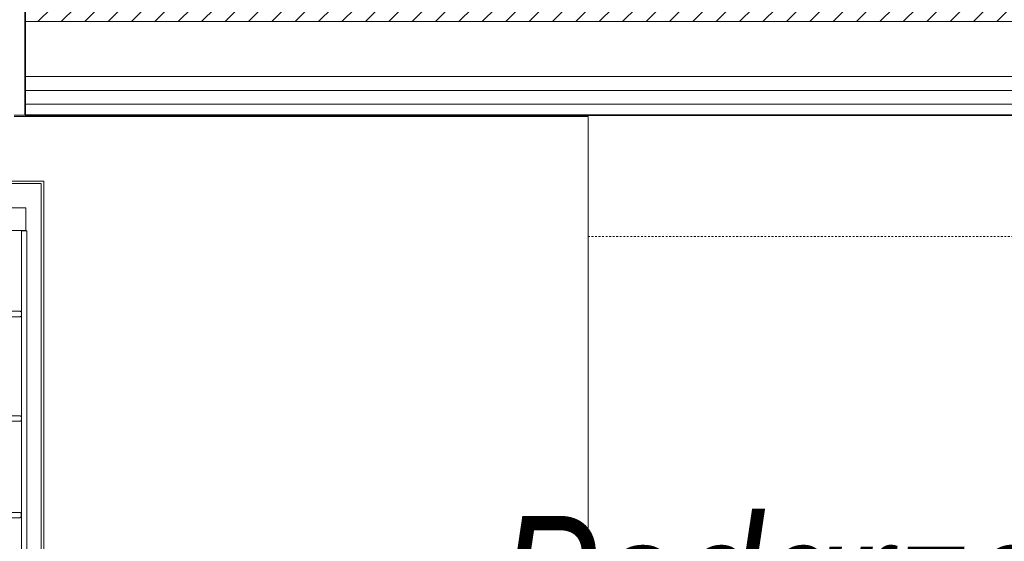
# Model space of a CAD drawing. Header units: millimetres. Extents: x -37728 to 44100, y 631619 to 691915.
# Tile 36 of 256: x -32100 to -31207, y 662571 to 663044. Entities that reach past the tile are written whole.
import ezdxf
from ezdxf import colors
from ezdxf.entities.mleader import LeaderData, LeaderLine
from ezdxf.lldxf.tags import DXFTag
from ezdxf.math import Vec2, Vec3

# ---------------------------------------------------------------- set-up
doc = ezdxf.new("R2010")
doc.units = ezdxf.units.MM
doc.linetypes.add('__FK_przerywana', pattern=[0.32004, 0.16002, -0.16002])
doc.layers.add('_XREF', color=7, linetype='Continuous')
doc.layers.add('IS_Opisy_działek_Wodociag', color=7, linetype='SOLID')
for name, color, linetype, lineweight in [('A-DETL-MBND', 252, 'Continuous', 5), ('A-GENM', 252, 'Continuous', 5), ('A-WALL', 252, 'Continuous', 35), ('A-WALL-PATT', 252, 'Continuous', 35), ('G-IMPT', 252, 'Continuous', 5), ('I-FURN', 252, 'Continuous', 5), ('Q-SPCQ', 252, 'Continuous', 5)]:
    doc.layers.add(name, color=color, linetype=linetype, lineweight=lineweight)
doc.styles.get("Standard").update_dxf_attribs({"font": 'arial.ttf'})
tags = doc.linetypes.add('SOLID', pattern=[10, 10, 0]).pattern_tags.tags
tags[6:7] = [DXFTag(74, 4), DXFTag(75, 0), DXFTag(340, '0'), DXFTag(46, 0.0), DXFTag(50, 0.0), DXFTag(44, 0.0), DXFTag(45, 0.0)]
tags[4:5] = [DXFTag(74, 4), DXFTag(75, 0), DXFTag(340, '0'), DXFTag(46, 0.0), DXFTag(50, 0.0), DXFTag(44, 0.0), DXFTag(45, 0.0)]

# ---------------------------------------------------------------- blocks, each defined once
blk = doc.blocks.new('Modele ogólne 2 - Modele ogólne 1-9019300-__-00_00 Przyziemie PB')
at = {"layer": 'A-GENM', "color": 252}
for p, q in [((63892.187, 66201.462), (63840.137, 66201.462)), ((63892.187, 66141.592), (63892.187, 66201.462))]:
    blk.add_line(p, q, dxfattribs=at)
blk = doc.blocks.new('MEBLE szafka kuchenna doł 40 - drzwiczki P-8885338-__-00_00 Przyziemie PB')
at = {"layer": 'I-FURN', "color": 252}
blk.add_line((18.5, -0.139), (18.5, -0.009), dxfattribs=at)
blk = doc.blocks.new('MEBLE szafka kuchenna doł 40 - drzwiczki P-V2-__-00_00 Przyziemie PB')
at = {"layer": 'I-FURN', "color": 252}
for p, q in [((-19.987, -0.139), (-19.987, -0.009)), ((-18.387, -0.009), (-18.387, -0.139)), ((18.5, -0.139), (18.5, -0.009)), ((20.1, -0.009), (20.1, -0.139))]:
    blk.add_line(p, q, dxfattribs=at)
blk = doc.blocks.new('Kitchen_Appliances_Electrolux_Electrolux-Gas-Hob-60-White - Name - _KGS6424W 949640646 France_-9228141-__-00_00 Przyziemie PB')
at = {"layer": 'G-IMPT', "color": 252, "flags": 128}
for points in [[(-29.75, 25.5), (-29.75, -25.5), (29.75, -25.5), (29.75, 25.5)], [(-29.517, -25.304), (29.517, -25.304), (29.517, 25.304), (-29.517, 25.304)], [(0.198, 21.024), (28.122, 21.024), (28.122, 23.109), (0.198, 23.109)], [(0.201, -14.856), (0.501, -15.156), (27.919, -15.156), (28.218, -14.842), (28.218, 21), (27.733, 21), (27.733, -14.388), (27.434, -14.688), (0.986, -14.688), (0.686, -14.401), (0.686, 21.025), (0.201, 21.025), (0.201, -14.701)]]:
    blk.add_lwpolyline(points, close=True, dxfattribs=at)
for points in [[(26.864, 13.218), (27.615, 13.218), (27.622, 13.223), (27.628, 13.229), (27.634, 13.235), (27.64, 13.241), (27.646, 13.247), (27.652, 13.253), (27.658, 13.259), (27.664, 13.265), (27.67, 13.27), (27.676, 13.276), (27.682, 13.282), (27.688, 13.288), (27.694, 13.294), (27.701, 13.3), (27.707, 13.306), (27.713, 13.312), (27.719, 13.318), (27.719, 13.608), (27.713, 13.614), (27.707, 13.62), (27.701, 13.625), (27.694, 13.631), (27.688, 13.637), (27.682, 13.643), (27.676, 13.649), (27.67, 13.655), (27.664, 13.661), (27.658, 13.667), (27.652, 13.673), (27.646, 13.678), (27.64, 13.684), (27.634, 13.69), (27.628, 13.696), (27.622, 13.702), (27.615, 13.708), (26.864, 13.708)], [(26.864, 3.729), (27.615, 3.729), (27.622, 3.735), (27.628, 3.741), (27.634, 3.747), (27.64, 3.753), (27.646, 3.759), (27.652, 3.764), (27.658, 3.77), (27.664, 3.776), (27.67, 3.782), (27.676, 3.788), (27.682, 3.794), (27.688, 3.8), (27.694, 3.806), (27.701, 3.811), (27.707, 3.817), (27.713, 3.823), (27.719, 3.829), (27.719, 4.119), (27.713, 4.125), (27.707, 4.131), (27.701, 4.137), (27.694, 4.143), (27.688, 4.149), (27.682, 4.155), (27.676, 4.161), (27.67, 4.166), (27.664, 4.172), (27.658, 4.178), (27.652, 4.184), (27.646, 4.19), (27.64, 4.196), (27.634, 4.202), (27.628, 4.208), (27.622, 4.213), (27.615, 4.219), (26.864, 4.219)], [(26.85, -5.028), (27.602, -5.028), (27.608, -5.022), (27.614, -5.016), (27.62, -5.01), (27.626, -5.004), (27.632, -4.998), (27.638, -4.992), (27.644, -4.986), (27.65, -4.981), (27.656, -4.975), (27.662, -4.969), (27.668, -4.963), (27.675, -4.957), (27.681, -4.951), (27.687, -4.945), (27.693, -4.939), (27.699, -4.933), (27.705, -4.928), (27.705, -4.637), (27.699, -4.631), (27.693, -4.626), (27.687, -4.62), (27.681, -4.614), (27.675, -4.608), (27.668, -4.602), (27.662, -4.596), (27.656, -4.59), (27.65, -4.584), (27.644, -4.578), (27.638, -4.573), (27.632, -4.567), (27.626, -4.561), (27.62, -4.555), (27.614, -4.549), (27.608, -4.543), (27.602, -4.537), (26.85, -4.537)]]:
    blk.add_lwpolyline(points, dxfattribs=at)
blk = doc.blocks.new('A$C4e31ac75')
at = {"layer": 'A-WALL-PATT', "lineweight": 5}
h = blk.add_hatch(dxfattribs=at)
h.set_pattern_fill('FP_8', color=256, style=0, pattern_type=2)
h.set_pattern_definition([(45, (-64249.1606, -65444.3874), (-1.060660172, 1.060660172), [])])
h.paths.add_polyline_path([(-938.117, 776.15), (-935.15, 776.15), (-935.15, 777.4), (-1076.15, 777.4), (-1076.15, 776.15), (-1033.108, 776.15)])
h.paths.add_polyline_path([(-148.95, 776.15), (-7.5, 776.15), (-7.5, 777.4), (-149.75, 777.4), (-149.75, 776.15)])
h.paths.add_polyline_path([(-290.55, 776.15), (-289.75, 776.15), (-289.75, 777.4), (-445.05, 777.4), (-445.05, 776.15), (-368.176, 776.15)])
h.paths.add_polyline_path([(-795.15, 776.15), (-639.05, 776.15), (-639.05, 777.4), (-795.15, 777.4)])
at = {"layer": 'A-DETL-MBND', "linetype": '__FK_przerywana'}
blk.add_line((-744.1, 756.65), (-617.05, 756.65), dxfattribs=at)
at = {"layer": 'A-WALL'}
for p, q in [((-795.15, 804.45), (-795.15, 767.65)), ((-795.15, 767.65), (-639.05, 767.65))]:
    blk.add_line(p, q, dxfattribs=at)
at = {"layer": 'A-WALL', "lineweight": 5}
for p, q in [((-639.05, 776.15), (-795.15, 776.15)), ((-639.05, 771.15), (-795.15, 771.15)), ((-639.05, 769.9), (-795.15, 769.9)), ((-639.05, 768.65), (-795.15, 768.65)), ((-795.15, 767.65), (-796.15, 767.65))]:
    blk.add_line(p, q, dxfattribs=at)
at = {"layer": 'A-GENM'}
blk.add_blockref('Modele ogólne 2 - Modele ogólne 1-9019300-__-00_00 Przyziemie PB', (-64636.287, -65433.942), dxfattribs=at)
at = {"layer": 'I-FURN'}
for name, p in [('MEBLE szafka kuchenna doł 40 - drzwiczki P-8885338-__-00_00 Przyziemie PB', (-807.663, 767.659)), ('MEBLE szafka kuchenna doł 40 - drzwiczki P-V2-__-00_00 Przyziemie PB', (-767.663, 767.659))]:
    blk.add_blockref(name, p, dxfattribs=at)
at = {"layer": 'Q-SPCQ'}
blk.add_blockref('Kitchen_Appliances_Electrolux_Electrolux-Gas-Hob-60-White - Name - _KGS6424W 949640646 France_-9228141-__-00_00 Przyziemie PB', (-823.207, 736.15), dxfattribs=at)

msp = doc.modelspace()

# ---------------------------------------------------------------- block references
at = {"layer": '_XREF', "xscale": 10, "yscale": 10, "zscale": 10}
msp.add_blockref('A$C4e31ac75', (-24143.63, 655281.12), dxfattribs=at)

# ---------------------------------------------------------------- next in the draw order: leaders
at = {"layer": 'IS_Opisy_działek_Wodociag', "color": 0, "ltscale": 10}
ml = msp.add_multileader_mtext('Standard', dxfattribs=at)
ml.set_content('\\A1;{\\fArial|b0|i1|c238|p34;\\W0.8;Podgrzewacz elektryczny \\Pumieszczony pod stropem\\Ppodłączyć przez zasyfonowanie,\\Pnaczynie wzbiorcze podłączyć \\Pdo kanalizacji poprzez zasyfonowanie}')
ml.set_leader_properties()
ml.build(insert=Vec2(0, 0))
ml.multileader.update_dxf_attribs({"text_left_attachment_type": 6, "text_right_attachment_type": 6, "dogleg_length": 0, "arrow_head_size": 200})
ctx = ml.context
ctx.base_point, ctx.char_height, ctx.arrow_head_size, ctx.landing_gap_size, ctx.plane_origin = Vec3(-31766.23, 662438.86), 120, 200, 100, Vec3(-32347.48, 670384.35)
ctx.left_attachment, ctx.right_attachment = 6, 6
notes = []
notes.append((ctx, [(0, (1, 1, 0), (-31906.25, 662438.86), (1, 0), 140.01, [(0, [(-33366.75, 662730.32)], 0, [])])]))
ctx.mtext.insert, ctx.mtext.rotation, ctx.mtext.width, ctx.mtext.line_spacing_factor = Vec3(-31666.23, 662594.14), 6.283185, 4722.1177, 0.85
for ctx, leaders in notes:
    for number, flags, end, landing, length, lines in leaders:
        leader = LeaderData()
        leader.index, (leader.has_last_leader_line, leader.has_dogleg_vector, leader.attachment_direction) = number, flags
        leader.last_leader_point, leader.dogleg_vector, leader.dogleg_length = Vec3(end), Vec3(landing), length
        for number, points, colour, breaks in lines:
            line = LeaderLine()
            line.index, line.vertices, line.color, line.breaks = number, Vec3.list(points), colors.encode_raw_color(colour), breaks
            leader.lines.append(line)
        ctx.leaders.append(leader)

doc.saveas('drawing.dxf')
